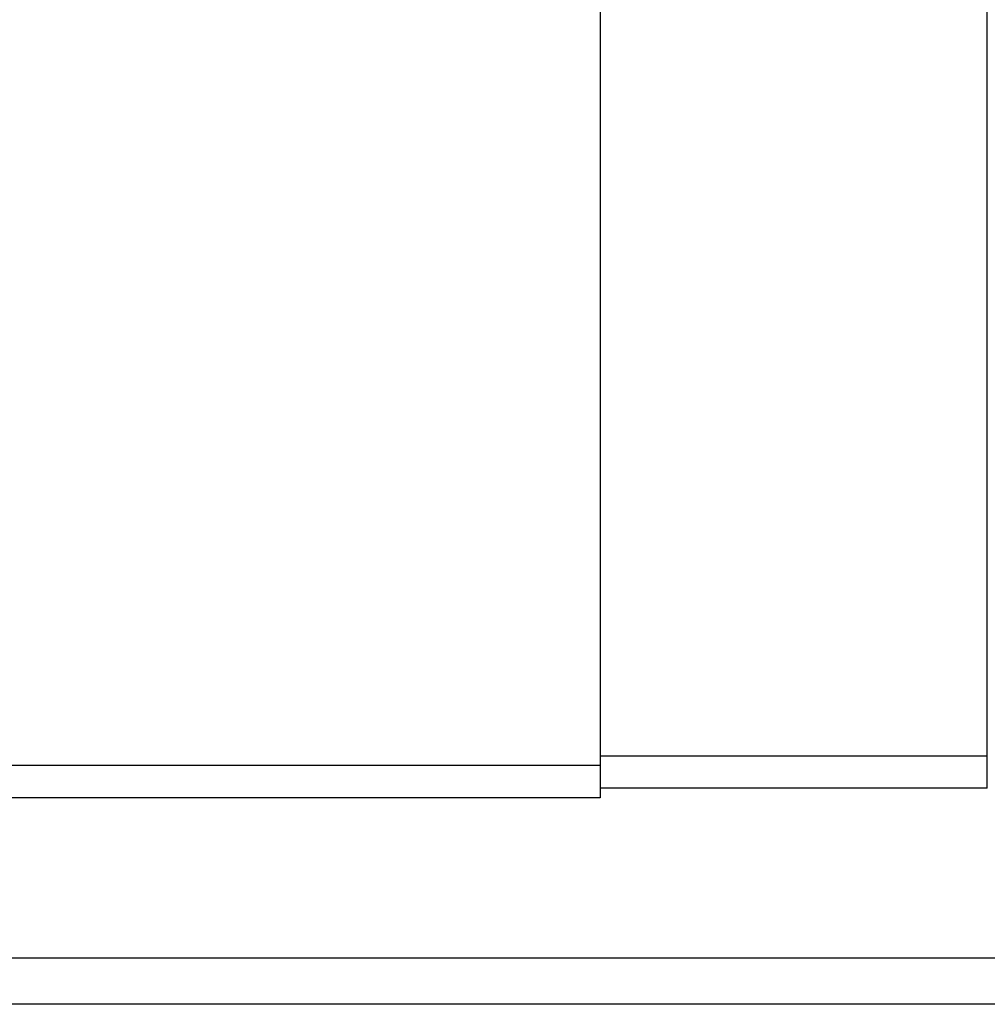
# Model space of a CAD drawing. Header units: millimetres. Extents: x 920 to 1158, y 73 to 164.
# Tile 48 of 50: x 1110 to 1125, y 88 to 103. Entities that reach past the tile are written whole.
import ezdxf

# ---------------------------------------------------------------- set-up
doc = ezdxf.new("R2010")
doc.units = ezdxf.units.MM
doc.header["$LTSCALE"] = 0.15
doc.layers.add('2', color=7, linetype='CONTINUOUS')

msp = doc.modelspace()

# ---------------------------------------------------------------- linework, layer by layer
at = {"layer": '2', "color": 0, "linetype": 'Continuous'}
for p, q in [((1118.848, 114.927), (1118.848, 91.127)), ((1124.848, 91.277), (1124.848, 110.692)), ((1118.848, 91.777), (1124.848, 91.777)), ((1118.848, 91.627), (1070.848, 91.627)), ((1124.848, 91.277), (1118.848, 91.277)), ((1118.848, 91.127), (1070.848, 91.127)), ((1152.048, 88.641), (1031.822, 88.641)), ((1152.048, 87.927), (1012.648, 87.927))]:
    msp.add_line(p, q, dxfattribs=at)

doc.saveas('drawing.dxf')
